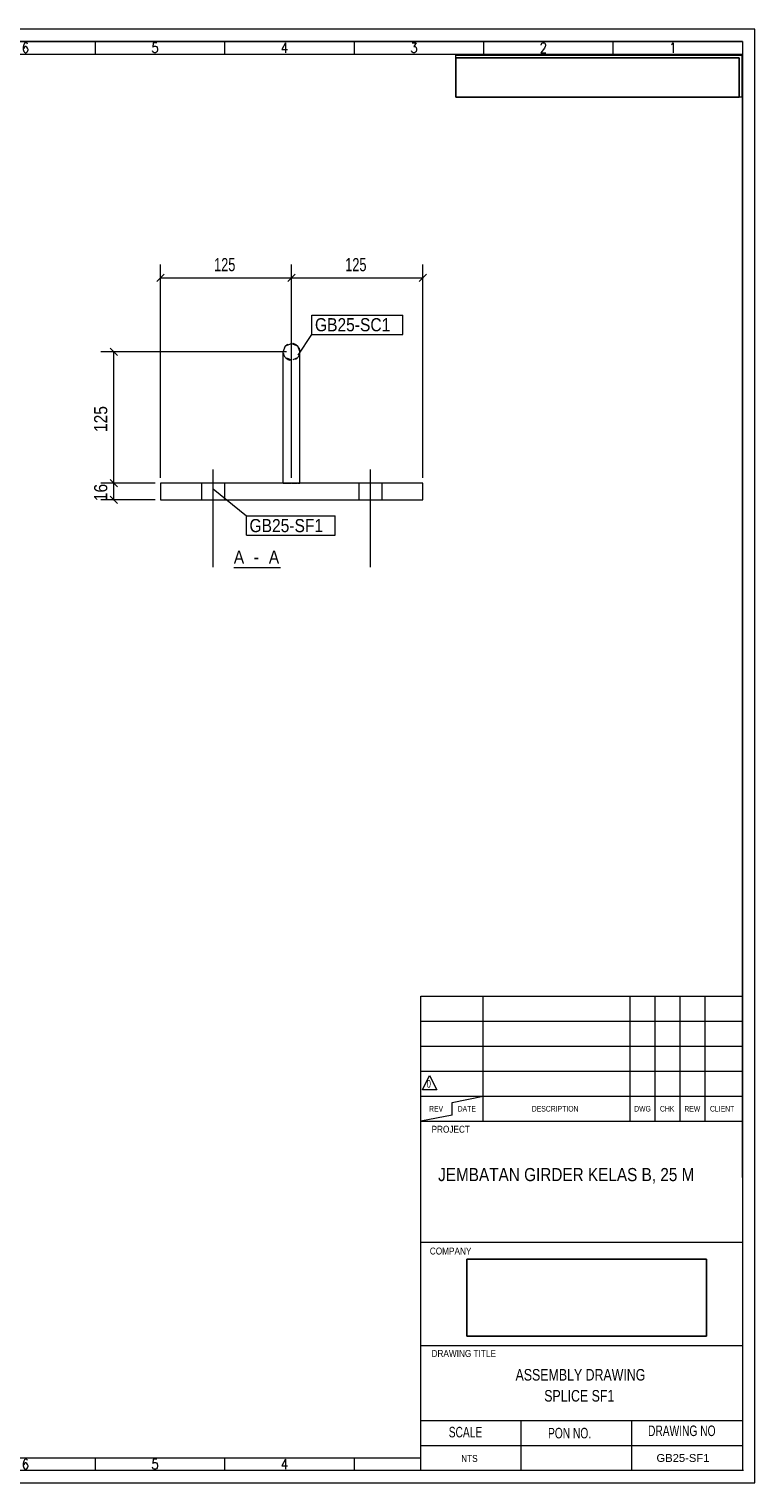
# Model space of a CAD drawing. Header units: millimetres. Extents: x 2 to 405, y 5 to 282.
# Tile 2 of 2: x 267 to 405, y 5 to 282. Entities that reach past the tile are written whole.
import ezdxf

# ---------------------------------------------------------------- set-up
doc = ezdxf.new("R2010")
doc.units = ezdxf.units.MM
doc.linetypes.add('XKITLINE00', pattern=[0])
doc.linetypes.add('XKITLINE01', pattern=[4, 1, -1, 1, -1])
for name, color, linetype, lineweight in [('Bolt', 7, 'Continuous', 0), ('DrawingSheet', 5, 'Continuous', 0), ('OtherObjectType', 1, 'Continuous', 0), ('Part', 2, 'Continuous', 0), ('PartMark', 3, 'Continuous', 0), ('Z-DIMENSIONS', 1, 'Continuous', 0)]:
    doc.layers.add(name, color=color, linetype=linetype, lineweight=lineweight)
doc.styles.add('ARIAL', font='ARIAL.TTF')
doc.styles.add('ARIAL_NARROW', font='ARIALN.TTF')
doc.styles.add('ROMANS', font='ROMANS__.TTF')
doc.styles.add('TECHNICLITE', font='TECHL___.TTF')
picture_1 = doc.add_image_def('image1.jpg', size_in_pixel=(1304, 175))
picture_2 = doc.add_image_def('image2.png', size_in_pixel=(4018, 1163))

# ---------------------------------------------------------------- blocks, each defined once
blk = doc.blocks.new('*A1')
at = {"layer": 'Bolt', "linetype": 'XKITLINE00', "lineweight": 0}
for p, q in [((331.67, 198.07), (331.67, 179.47)), ((331.67, 198.06), (331.67, 179.46)), ((331.67, 198.06), (331.67, 179.46)), ((329.47, 195.47), (329.47, 192.27)), ((329.47, 195.46), (329.47, 192.26)), ((329.47, 195.45), (329.47, 192.25)), ((333.87, 195.47), (333.87, 192.27)), ((333.87, 195.46), (333.87, 192.26)), ((333.87, 195.46), (333.87, 192.26))]:
    blk.add_line(p, q, dxfattribs=at)
blk = doc.blocks.new('*A2')
at = {"layer": 'Bolt', "linetype": 'XKITLINE00', "lineweight": 0}
for p, q in [((301.67, 198.07), (301.67, 179.47)), ((301.67, 198.06), (301.67, 179.46)), ((301.67, 198.06), (301.67, 179.46)), ((299.47, 195.47), (299.47, 192.27)), ((299.47, 195.46), (299.47, 192.26)), ((299.47, 195.45), (299.47, 192.25)), ((303.87, 195.47), (303.87, 192.27)), ((303.87, 195.46), (303.87, 192.26)), ((303.87, 195.46), (303.87, 192.26))]:
    blk.add_line(p, q, dxfattribs=at)
blk = doc.blocks.new('*A3')
at = {"layer": 'Part', "linetype": 'XKITLINE00', "lineweight": 0}
for p, q in [((315.07, 220.5), (315.54, 221.63)), ((315.54, 221.63), (316.67, 222.1)), ((316.67, 222.1), (317.8, 221.63)), ((317.8, 221.63), (318.27, 220.5)), ((315.07, 195.5), (315.07, 220.5)), ((318.27, 195.5), (318.27, 220.5))]:
    blk.add_line(p, q, dxfattribs=at)
at = {"layer": 'Part', "linetype": 'XKITLINE01', "lineweight": 0}
for p, q in [((315.54, 219.37), (315.54, 219.37)), ((316.67, 218.9), (315.54, 219.37)), ((317.8, 219.37), (316.67, 218.9)), ((317.8, 219.37), (317.8, 219.37)), ((315.54, 195.5), (315.07, 195.5)), ((315.07, 195.5), (315.54, 195.5)), ((316.67, 195.5), (315.54, 195.5)), ((315.54, 195.5), (316.67, 195.5)), ((316.67, 195.5), (317.8, 195.5)), ((317.8, 195.5), (316.67, 195.5)), ((317.8, 195.5), (318.27, 195.5)), ((318.27, 195.5), (317.8, 195.5))]:
    blk.add_line(p, q, dxfattribs=at)
for start, end in [(45, 225), (225, 45)]:
    blk.add_arc((316.67, 220.5), 1.6, start, end, dxfattribs=at)
blk = doc.blocks.new('*A4')
at = {"layer": 'Part', "linetype": 'XKITLINE00', "lineweight": 0}
for p, q in [((291.67, 195.5), (291.67, 192.3)), ((341.67, 195.5), (291.67, 195.5)), ((341.67, 192.3), (341.67, 195.5)), ((291.67, 192.3), (341.67, 192.3))]:
    blk.add_line(p, q, dxfattribs=at)
blk = doc.blocks.new('*A25')
at = {"layer": 'DrawingSheet', "linetype": 'XKITLINE00', "lineweight": 0}
for p, q in [((405, 282), (5, 282)), ((5, 282), (5, 5)), ((405, 5), (405, 282)), ((5, 5), (405, 5))]:
    blk.add_line(p, q, dxfattribs=at)
at = {"layer": 'DrawingSheet', "style": 'ARIAL', "width": 0.85}
blk.add_text('Tekla structures', height=2, rotation=90, dxfattribs=at).set_placement((4.5, 5.5))
blk = doc.blocks.new('*A27')
at = {"layer": 'OtherObjectType', "linetype": 'XKITLINE00', "lineweight": 0}
for p, q in [((5, 282), (7.38, 282)), ((405, 282), (5, 282)), ((5, 282), (5, 5)), ((9.76, 279.8), (7.38, 279.8)), ((405, 5), (405, 282)), ((7.38, 7.38), (7.38, 279.62)), ((7.38, 7.38), (7.38, 279.62)), ((7.38, 279.62), (402.62, 279.62)), ((402.62, 279.62), (7.38, 279.62)), ((9.76, 277.24), (9.76, 9.76)), ((9.76, 277.24), (402.62, 277.24)), ((32.35, 279.62), (32.35, 277.24)), ((57.03, 279.62), (57.03, 277.24)), ((81.72, 279.62), (81.72, 277.24)), ((106.4, 279.62), (106.4, 277.24)), ((131.09, 279.62), (131.09, 277.24)), ((155.77, 279.62), (155.77, 277.24)), ((180.46, 279.62), (180.46, 277.24)), ((205.14, 279.62), (205.14, 277.24)), ((229.83, 279.62), (229.83, 277.24)), ((254.51, 279.62), (254.51, 277.24)), ((279.2, 279.62), (279.2, 277.24)), ((303.88, 279.62), (303.88, 277.24)), ((328.57, 279.62), (328.57, 277.24)), ((353.25, 279.62), (353.25, 277.24)), ((377.94, 279.62), (377.94, 277.24)), ((402.62, 279.62), (402.62, 277.24)), ((402.62, 279.62), (402.62, 7.38)), ((402.62, 63.21), (402.62, 277.24)), ((402.62, 63.21), (402.62, 277.24)), ((348, 277), (402.5, 277)), ((348, 269), (348, 277)), ((402.5, 277), (402.5, 269)), ((402.5, 269), (348, 269)), ((9.76, 262.16), (7.38, 262.16)), ((9.76, 238.99), (7.38, 238.99)), ((9.76, 215.83), (7.38, 215.83)), ((9.76, 192.67), (7.38, 192.67)), ((9.76, 169.5), (7.38, 169.5)), ((9.76, 146.34), (7.38, 146.34)), ((9.76, 123.18), (7.38, 123.18)), ((9.76, 98.97), (7.38, 98.97)), ((341.31, 7.38), (341.31, 97.73)), ((341.31, 97.72), (402.62, 97.72)), ((353.22, 73.91), (353.22, 97.72)), ((353.22, 73.91), (353.22, 97.72)), ((381.19, 73.91), (381.19, 97.72)), ((381.19, 73.91), (381.19, 97.72)), ((385.96, 73.91), (385.96, 97.72)), ((385.96, 73.91), (385.96, 97.72)), ((390.72, 73.91), (390.72, 97.72)), ((390.72, 73.91), (390.72, 97.72)), ((395.48, 73.91), (395.48, 97.72)), ((395.48, 73.91), (395.48, 97.72)), ((341.31, 92.96), (402.62, 92.96)), ((341.31, 92.96), (402.62, 92.96)), ((341.31, 88.2), (402.62, 88.2)), ((341.31, 88.2), (402.62, 88.2)), ((341.31, 83.44), (402.62, 83.44)), ((341.6, 79.92), (342.99, 82.61)), ((342.99, 82.61), (344.37, 79.92)), ((341.31, 78.67), (402.62, 78.67)), ((344.37, 79.92), (341.6, 79.92)), ((347.26, 77.48), (353.22, 78.67)), ((9.76, 76.03), (7.38, 76.03)), ((347.26, 75.1), (341.31, 73.91)), ((347.26, 75.1), (347.26, 77.48)), ((341.31, 73.91), (402.62, 73.91)), ((9.76, 53.69), (7.38, 53.69)), ((341.31, 50.85), (402.62, 50.85)), ((9.76, 30.53), (7.38, 30.53)), ((341.31, 31.19), (402.62, 31.19)), ((341.31, 16.9), (402.62, 16.9)), ((360.35, 16.9), (360.35, 7.38)), ((381.48, 16.9), (381.48, 7.38)), ((341.31, 12.14), (402.62, 12.14)), ((9.76, 9.76), (341.31, 9.76)), ((32.35, 7.38), (32.35, 9.76)), ((57.03, 9.76), (57.03, 7.38)), ((81.72, 9.76), (81.72, 7.38)), ((106.4, 9.76), (106.4, 7.38)), ((131.09, 9.76), (131.09, 7.38)), ((155.77, 9.76), (155.77, 7.38)), ((180.46, 9.76), (180.46, 7.38)), ((205.14, 9.76), (205.14, 7.38)), ((229.83, 9.76), (229.83, 7.38)), ((254.51, 9.76), (254.51, 7.38)), ((279.2, 9.76), (279.2, 7.38)), ((303.88, 9.76), (303.88, 7.38)), ((328.57, 9.76), (328.57, 7.38)), ((328.57, 9.76), (328.57, 7.38)), ((402.79, 7.38), (7.38, 7.38)), ((5, 5), (66.4, 5)), ((7.38, 5), (5, 5)), ((5, 5), (405, 5))]:
    blk.add_line(p, q, dxfattribs=at)
at = {"layer": 'OtherObjectType'}
for s, height, style, width, p in [('16', 1.903, 'ROMANS', 0.85, (18.12, 277.48)), ('15', 1.903, 'ROMANS', 0.85, (43.09, 277.48)), ('14', 1.903, 'ROMANS', 0.85, (67.77, 277.48)), ('13', 1.903, 'ROMANS', 0.85, (92.46, 277.48)), ('12', 1.903, 'ROMANS', 0.85, (117.14, 277.48)), ('11', 1.903, 'ROMANS', 0.85, (141.83, 277.48)), ('10', 1.903, 'ROMANS', 0.85, (166.51, 277.48)), ('9', 1.9, 'ROMANS', 0.85, (191.2, 277.48)), ('8', 1.9, 'ROMANS', 0.85, (215.88, 277.48)), ('7', 1.9, 'ROMANS', 0.85, (240.57, 277.48)), ('6', 1.9, 'ROMANS', 0.85, (265.25, 277.48)), ('5', 1.9, 'ROMANS', 0.85, (289.94, 277.48)), ('4', 1.9, 'ROMANS', 0.85, (314.62, 277.48)), ('3', 1.9, 'ROMANS', 0.85, (339.31, 277.48)), ('2', 1.9, 'ROMANS', 0.85, (363.99, 277.48)), ('1', 1.9, 'ROMANS', 0.85, (388.68, 277.48)), ('L', 1.36, 'ROMANS', 0.85, (7.93, 274.87)), ('K', 1.36, 'ROMANS', 0.85, (7.93, 251.71)), ('J', 1.36, 'ROMANS', 0.85, (7.93, 228.54)), ('I', 1.36, 'ROMANS', 0.85, (7.93, 205.38)), ('H', 1.36, 'ROMANS', 0.85, (7.93, 182.22)), ('G', 1.36, 'ROMANS', 0.85, (7.93, 159.05)), ('F', 1.36, 'ROMANS', 0.85, (7.93, 135.89)), ('E', 1.36, 'ROMANS', 0.85, (7.93, 112.73)), ('D', 1.36, 'ROMANS', 0.85, (7.93, 88.52)), ('0', 1.44, 'TECHNICLITE', 0.85, (342.44, 80.32)), ('REV', 1.071, 'TECHNICLITE', 0.85, (342.88, 75.76)), ('DATE', 1.071, 'TECHNICLITE', 0.85, (348.33, 75.76)), ('DESCRIPTION', 1.0714, 'TECHNICLITE', 0.85, (362.46, 75.76)), ('DWG', 1.071, 'TECHNICLITE', 0.85, (381.98, 75.76)), ('CHK', 1.071, 'TECHNICLITE', 0.85, (386.89, 75.76)), ('REW', 1.071, 'TECHNICLITE', 0.85, (391.54, 75.76)), ('CLIENT', 1.071, 'TECHNICLITE', 0.85, (396.43, 75.76)), ('PROJECT', 1.321, 'ARIAL', 0.85, (343.35, 71.73)), ('C', 1.36, 'ROMANS', 0.85, (7.93, 65.58)), ('JEMBATAN GIRDER KELAS B, 25 M', 2.5, 'ARIAL_NARROW', 1.02, (344.6, 62.5)), ('COMPANY', 1.321, 'ARIAL', 0.85, (343.02, 48.52)), ('B', 1.36, 'ROMANS', 0.85, (7.93, 43.24)), ('DRAWING TITLE', 1.3207, 'ARIAL', 0.85, (343.35, 29)), (' ASSEMBLY DRAWING', 2.2, 'ARIAL_NARROW', 0.935, (358.71, 24.5)), ('SPLICE SF1', 2.2, 'ARIAL_NARROW', 0.935, (364.83, 20.5)), ('A', 1.36, 'ROMANS', 0.85, (7.93, 20.08)), ('SCALE', 2, 'TECHNICLITE', 0.85, (346.63, 13.68)), ('PON NO.', 2, 'TECHNICLITE', 0.85, (365.55, 13.49)), ('DRAWING NO', 2, 'TECHNICLITE', 0.85, (384.62, 13.93)), ('16', 1.903, 'ROMANS', 0.85, (18.12, 7.53)), ('15', 1.903, 'ROMANS', 0.85, (43.09, 7.62)), ('14', 1.903, 'ROMANS', 0.85, (67.77, 7.62)), ('13', 1.903, 'ROMANS', 0.85, (92.46, 7.62)), ('12', 1.903, 'ROMANS', 0.85, (117.14, 7.62)), ('11', 1.903, 'ROMANS', 0.85, (141.83, 7.62)), ('10', 1.903, 'ROMANS', 0.85, (166.51, 7.62)), ('9', 1.9, 'ROMANS', 0.85, (191.2, 7.62)), ('8', 1.9, 'ROMANS', 0.85, (215.88, 7.62)), ('7', 1.9, 'ROMANS', 0.85, (240.57, 7.62)), ('6', 1.9, 'ROMANS', 0.85, (265.25, 7.62)), ('5', 1.9, 'ROMANS', 0.85, (289.94, 7.62)), ('4', 1.9, 'ROMANS', 0.85, (314.62, 7.62)), ('4', 1.9, 'ROMANS', 0.85, (314.62, 7.62)), ('NTS', 1.321, 'ARIAL', 0.85, (349, 9)), ('GB25-SF1', 1.5, 'ARIAL', 1.02, (386.23, 9))]:
    blk.add_text(s, height=height, dxfattribs=dict(at, style=style, width=width)).set_placement(p)
image = blk.add_image(picture_1, insert=(348, 269), size_in_units=(54.02, 7.5))
image = blk.add_image(picture_2, insert=(350.06, 32.98), size_in_units=(45.7, 14.66))
blk = doc.blocks.new('*A28')
at = {"layer": 'Z-DIMENSIONS', "linetype": 'XKITLINE00', "lineweight": 0}
for p, q in [((290.67, 195.5), (280.28, 195.5)), ((282.07, 196.21), (283.49, 194.8)), ((282.78, 192.3), (282.78, 195.5)), ((290.67, 192.3), (280.28, 192.3)), ((282.07, 193.01), (283.49, 191.6))]:
    blk.add_line(p, q, dxfattribs=at)
at = {"layer": 'Z-DIMENSIONS'}
for p in [(282.78, 195.5), (282.78, 192.3)]:
    blk.add_point(p, dxfattribs=at)
at = {"layer": 'Z-DIMENSIONS', "style": 'ARIAL', "width": 0.85}
blk.add_text('16', height=2.5, rotation=90.0002, dxfattribs=at).set_placement((281.53, 192.05))
blk = doc.blocks.new('*A29')
at = {"layer": 'Z-DIMENSIONS', "linetype": 'XKITLINE00', "lineweight": 0}
for p, q in [((315.67, 220.5), (280.28, 220.5)), ((282.07, 221.21), (283.49, 219.8)), ((282.78, 195.5), (282.78, 220.5)), ((290.67, 195.5), (280.28, 195.5)), ((282.07, 196.21), (283.49, 194.8))]:
    blk.add_line(p, q, dxfattribs=at)
at = {"layer": 'Z-DIMENSIONS'}
for p in [(282.78, 220.5), (282.78, 195.5)]:
    blk.add_point(p, dxfattribs=at)
at = {"layer": 'Z-DIMENSIONS', "style": 'ARIAL', "width": 0.85}
blk.add_text('125', height=2.5, rotation=90.0002, dxfattribs=at).set_placement((281.53, 205.22))
blk = doc.blocks.new('*A30')
at = {"layer": 'Z-DIMENSIONS', "linetype": 'XKITLINE00', "lineweight": 0}
for p, q in [((291.67, 196.5), (291.67, 237.12)), ((316.67, 196.5), (316.67, 237.12)), ((292.38, 235.33), (290.97, 233.91)), ((291.67, 234.62), (316.67, 234.62)), ((317.38, 235.33), (315.97, 233.91))]:
    blk.add_line(p, q, dxfattribs=at)
at = {"layer": 'Z-DIMENSIONS'}
for p in [(291.67, 234.62), (316.67, 234.62)]:
    blk.add_point(p, dxfattribs=at)
at = {"layer": 'Z-DIMENSIONS', "style": 'ARIAL_NARROW', "width": 0.85}
blk.add_text('125', height=2.5, dxfattribs=at).set_placement((301.89, 235.87))
blk = doc.blocks.new('*A31')
at = {"layer": 'Z-DIMENSIONS', "linetype": 'XKITLINE00', "lineweight": 0}
for p, q in [((316.67, 196.5), (316.67, 237.12)), ((341.67, 196.5), (341.67, 237.12)), ((317.38, 235.33), (315.97, 233.91)), ((316.67, 234.62), (341.67, 234.62)), ((342.38, 235.33), (340.97, 233.91))]:
    blk.add_line(p, q, dxfattribs=at)
at = {"layer": 'Z-DIMENSIONS'}
for p in [(316.67, 234.62), (341.67, 234.62)]:
    blk.add_point(p, dxfattribs=at)
at = {"layer": 'Z-DIMENSIONS', "style": 'ARIAL_NARROW', "width": 0.85}
blk.add_text('125', height=2.5, dxfattribs=at).set_placement((326.89, 235.87))
blk = doc.blocks.new('*A32')
at = {"layer": 'PartMark', "linetype": 'XKITLINE00', "lineweight": 0}
for p, q in [((301.73, 194.38), (308.05, 189.25)), ((308.05, 189.25), (325, 189.25)), ((308.05, 185.55), (308.05, 189.25)), ((325, 185.55), (325, 189.25)), ((308.05, 185.55), (325, 185.55))]:
    blk.add_line(p, q, dxfattribs=at)
at = {"layer": 'PartMark', "style": 'ARIAL', "width": 0.85}
blk.add_text('GB25-SF1', height=2.5, dxfattribs=at).set_placement((308.65, 186.15))
blk = doc.blocks.new('*A33')
at = {"layer": 'PartMark', "linetype": 'XKITLINE00', "lineweight": 0}
for p, q in [((320.53, 227.52), (337.85, 227.52)), ((320.53, 223.82), (320.53, 227.52)), ((337.85, 223.82), (337.85, 227.52)), ((317.93, 219.88), (320.53, 223.82)), ((320.53, 223.82), (337.85, 223.82))]:
    blk.add_line(p, q, dxfattribs=at)
at = {"layer": 'PartMark', "style": 'ARIAL', "width": 0.85}
blk.add_text('GB25-SC1', height=2.5, dxfattribs=at).set_placement((321.13, 224.42))
blk = doc.blocks.new('*A34')
at = {"layer": 'OtherObjectType', "linetype": 'XKITLINE00', "lineweight": 0}
blk.add_line((305.65, 179.4), (314.56, 179.4), dxfattribs=at)
at = {"layer": 'OtherObjectType', "style": 'ARIAL', "width": 0.85}
for s, p in [('A', (305.65, 180.15)), (' - ', (308.62, 180.15)), ('A', (312.33, 180.15))]:
    blk.add_text(s, height=2.5, dxfattribs=at).set_placement(p)

msp = doc.modelspace()

# ---------------------------------------------------------------- block references
at = {"lineweight": 0}
for name in ['*A25', '*A27', '*A30', '*A31', '*A33', '*A3', '*A29', '*A2', '*A1', '*A28', '*A4', '*A32', '*A34']:
    msp.add_blockref(name, (0, 0), dxfattribs=at)

doc.saveas('drawing.dxf')
